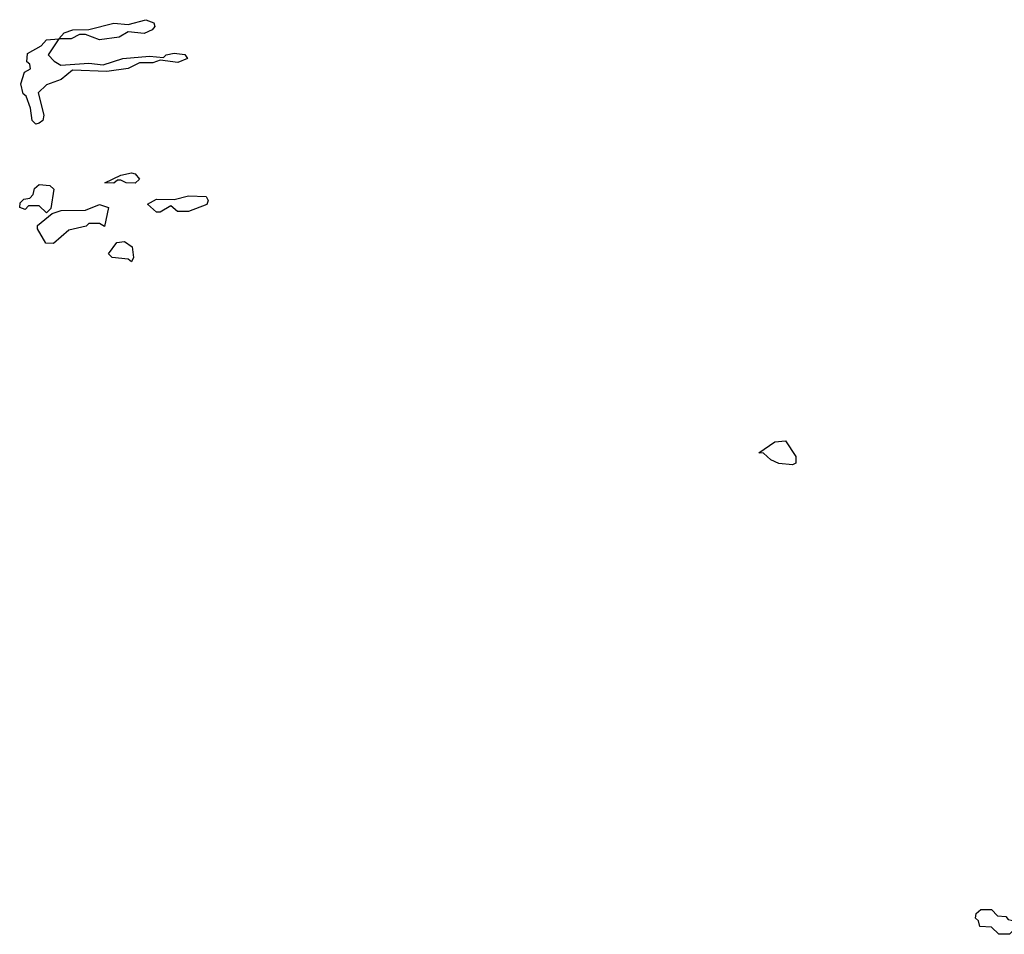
# Model space of a CAD drawing. Extents: x 2708302 to 2968450, y 494490 to 722710.
# Tile 241 of 256: x 2880450 to 2883221, y 688000 to 690574. Entities that reach past the tile are written whole.
import ezdxf

# ---------------------------------------------------------------- set-up
doc = ezdxf.new("R2010")
doc.units = 0

msp = doc.modelspace()

# ---------------------------------------------------------------- linework, layer by layer
at = {"layer": '0CON20XD'}
for points in [[(2880495, 690280), (2880485, 690290), (2880480, 690325), (2880468.3, 690358.3), (2880460, 690365), (2880453.6, 690393.6), (2880463.8, 690426.2), (2880480, 690435), (2880478.3, 690448.3), (2880470, 690455), (2880471.7, 690478.3), (2880510, 690500), (2880525, 690516.7), (2880560, 690520), (2880575, 690536.7), (2880600, 690545), (2880645, 690546.2), (2880715, 690563.8), (2880755, 690560), (2880805, 690573.8), (2880827.5, 690565), (2880830, 690555), (2880822.5, 690545), (2880800, 690535), (2880755, 690540), (2880730, 690525), (2880675, 690517.5), (2880635, 690532.5), (2880618.3, 690531.7), (2880595, 690520), (2880560, 690520), (2880530, 690475), (2880546.7, 690456.7), (2880566.2, 690446.2), (2880645, 690451.2), (2880685, 690446.7), (2880740, 690465), (2880815, 690471.2), (2880855, 690467.5), (2880862.5, 690475), (2880885, 690480), (2880915, 690475.8), (2880922.5, 690465), (2880895, 690452.9), (2880845, 690460), (2880825, 690452.5), (2880787.5, 690452.5), (2880755, 690436.7), (2880695, 690427.5), (2880598.3, 690431.7), (2880566.7, 690405), (2880525, 690390), (2880501.7, 690368.3), (2880517.5, 690305), (2880515, 690290), (2880505, 690282.5), (2880495, 690280)], [(2880775, 690113.8), (2880750, 690115), (2880735, 690122.5), (2880725, 690122.5), (2880715, 690113.8), (2880690, 690115), (2880734.2, 690135.8), (2880765, 690142.5), (2880775, 690140), (2880787.5, 690125), (2880775, 690113.8)], [(2880525, 690030), (2880505, 690050), (2880475, 690050), (2880465, 690040), (2880450, 690045), (2880451.7, 690058.3), (2880461.7, 690068.3), (2880478.3, 690071.7), (2880488.3, 690081.7), (2880491.7, 690098.3), (2880505, 690110), (2880535, 690107.5), (2880546.4, 690096.4), (2880537.5, 690042.5), (2880525, 690030)], [(2880845, 690032.5), (2880835, 690032.5), (2880810, 690055), (2880835, 690068.8), (2880885, 690067.5), (2880925, 690078), (2880975, 690076.2), (2880980, 690065), (2880976.4, 690053.6), (2880925, 690034), (2880894.2, 690034.2), (2880875, 690050), (2880845, 690032.5)], [(2880545, 689944.3), (2880524, 689945), (2880500, 689985), (2880500, 689995), (2880541.7, 690028.3), (2880567, 690037), (2880635, 690037.5), (2880675, 690053.3), (2880700, 690045), (2880688.3, 689991.7), (2880675, 690000), (2880645, 690000), (2880637, 689993), (2880588.3, 689981.7), (2880545, 689944.3)], [(2880765, 689892.5), (2880755, 689900), (2880710, 689905), (2880700, 689915), (2880723.6, 689946.4), (2880745, 689950), (2880766.7, 689935), (2880770, 689905), (2880765, 689892.5)], [(2882625, 689321.1), (2882586.2, 689325), (2882563.8, 689335), (2882543.6, 689353.6), (2882530, 689355), (2882575, 689386.2), (2882605, 689388.8), (2882634.3, 689345), (2882634.2, 689325.8), (2882625, 689321.1)], [(2883235, 688000), (2883205, 688000), (2883185, 688020), (2883151.7, 688021.7), (2883148.3, 688038.3), (2883140, 688045), (2883141.7, 688058.3), (2883155, 688070), (2883185, 688070), (2883201.7, 688051.7), (2883225, 688050), (2883231.7, 688041.7), (2883248.3, 688038.3), (2883260, 688025), (2883235, 688000)]]:
    msp.add_lwpolyline(points, dxfattribs=at)

doc.saveas('drawing.dxf')
